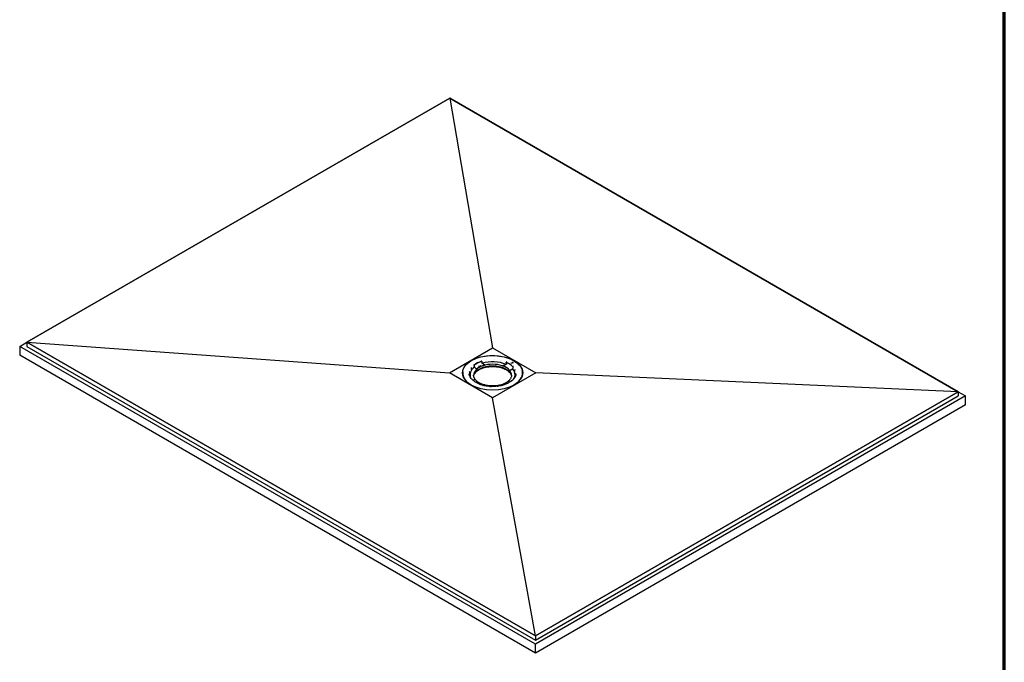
# Model space of a CAD drawing. Header units: millimetres. Extents: x -13710 to 13710, y -300 to 4365.
# Tile 4 of 16: x 1826 to 3060, y 930 to 1735. Entities that reach past the tile are written whole.
import ezdxf

# ---------------------------------------------------------------- set-up
doc = ezdxf.new("R2010")
doc.units = ezdxf.units.MM
doc.header["$LTSCALE"] = 15
doc.layers.get('0').update_dxf_attribs({"lineweight": 25})
doc.layers.add('_Sichtbarkanten', color=7, linetype='Continuous', lineweight=25)
doc.layers.add('Rahmen (ISO)', color=7, linetype='Continuous', lineweight=70)

# ---------------------------------------------------------------- blocks, each defined once
blk = doc.blocks.new('Ränder wedi_Zeichnungsrahmen')
at = {"layer": 'Rahmen (ISO)'}
blk.add_line((204, 6), (204, 291), dxfattribs=at)

msp = doc.modelspace()

# ---------------------------------------------------------------- linework, layer by layer
at = {"layer": '_Sichtbarkanten'}
for p, q in [((2364.99, 1637.03), (1835.16, 1331.13)), ((1835.17, 1331.13), (2364.99, 1637.02)), ((3002.31, 1269.08), (2364.99, 1637.03)), ((2364.99, 1637.02), (3002.3, 1269.08)), ((2364.99, 1637.02), (2418.73, 1324.18)), ((1826.18, 1325.95), (1835.16, 1331.13)), ((2472.47, 952.81), (1826.18, 1325.95)), ((1826.18, 1325.95), (1826.18, 1314.8)), ((1835.16, 1331.13), (2472.47, 963.18)), ((1835.16, 1331.13), (1835.16, 1325.95)), ((1835.16, 1325.95), (2472.47, 957.99)), ((2472.47, 963.18), (1835.17, 1331.13)), ((1835.17, 1331.13), (2364.65, 1292.96)), ((2364.65, 1292.96), (2418.73, 1324.18)), ((2418.73, 1324.18), (2472.81, 1292.96)), ((2472.47, 941.66), (1826.18, 1314.8)), ((2404.84, 1308.01), (2404.89, 1307.95)), ((2392.04, 1299.07), (2392.04, 1299.07)), ((2395.21, 1303.17), (2395.12, 1303.21)), ((2395.61, 1302.59), (2395.61, 1302.59)), ((2395.62, 1302.21), (2395.65, 1300.61)), ((2395.65, 1300.53), (2395.65, 1300.6)), ((2395.8, 1300.2), (2396.03, 1300.02)), ((2398.81, 1297.47), (2398.81, 1297.66)), ((2401.71, 1300.93), (2401.71, 1300.93)), ((2402.72, 1302.14), (2402.72, 1302.14)), ((2403.29, 1301.71), (2403.29, 1301.71)), ((2405.13, 1307.29), (2405.03, 1307.63)), ((2405.13, 1307.29), (2405.13, 1307.29)), ((2405.13, 1306.9), (2405.15, 1305.3)), ((2409.02, 1302.51), (2409.02, 1302.71)), ((2431.67, 1301.5), (2431.67, 1301.69)), ((2436.11, 1305.51), (2436.09, 1303.92)), ((2436.11, 1305.9), (2436.24, 1306.23)), ((2436.11, 1305.9), (2436.11, 1305.9)), ((2436.41, 1306.54), (2436.48, 1306.59)), ((2440.41, 1295.6), (2440.41, 1295.8)), ((2442.35, 1305.06), (2442.13, 1305.21)), ((2444.25, 1305.92), (2442.51, 1305.06)), ((2443.18, 1304.5), (2442.96, 1304.65)), ((2444.03, 1298.04), (2443.75, 1297.88)), ((2444.25, 1300.02), (2444.22, 1298.43)), ((2444.22, 1298.42), (2444.22, 1298.35)), ((2444.26, 1300.41), (2444.26, 1300.41)), ((2444.73, 1305.67), (2444.37, 1305.91)), ((2444.8, 1300.98), (2444.7, 1300.95)), ((2418.73, 1261.73), (2364.65, 1292.96)), ((2381.26, 1292.01), (2381.25, 1292.22)), ((2381.28, 1293.77), (2381.28, 1293.75)), ((2389.94, 1291.84), (2389.94, 1291.84)), ((2392.67, 1284.94), (2392.77, 1284.97)), ((2393.21, 1284.7), (2393.02, 1284.88)), ((2393.21, 1284.7), (2393.21, 1284.7)), ((2472.81, 1292.96), (2418.73, 1261.73)), ((2456.18, 1293.77), (2456.18, 1293.75)), ((2456.2, 1292.01), (2456.21, 1292.22)), ((3002.3, 1269.08), (2472.81, 1292.96)), ((2401.05, 1279.38), (2400.98, 1279.33)), ((2405.79, 1278.59), (2405.79, 1278.69)), ((2428.44, 1277.58), (2428.44, 1277.67)), ((2432.63, 1277.91), (2432.57, 1277.97)), ((2434.2, 1278.91), (2434.24, 1278.93)), ((2435.75, 1279.67), (2435.75, 1279.67)), ((2435.78, 1279.69), (2435.82, 1279.71)), ((2442.25, 1282.75), (2442.34, 1282.71)), ((2472.47, 963.18), (2418.73, 1261.73)), ((2472.47, 963.18), (3002.31, 1269.08)), ((3002.3, 1269.08), (2472.47, 963.18)), ((2472.47, 957.99), (3002.31, 1263.89)), ((3011.29, 1263.89), (2472.47, 952.81)), ((3002.31, 1269.08), (3002.31, 1263.89)), ((3002.31, 1269.08), (3011.29, 1263.89)), ((3011.29, 1252.75), (3011.29, 1263.89)), ((3011.29, 1252.75), (2472.47, 941.66)), ((2472.47, 963.18), (2472.47, 957.99)), ((2472.47, 941.66), (2472.47, 952.81))]:
    msp.add_line(p, q, dxfattribs=at)
for centre, start, end in [((2436.1, 1306.26), 168.24336, 177.65483), ((2392.58, 1284.76), 41.78979, 88.82818), ((2401.36, 1278.84), 2.33598, 67.11147), ((2432.22, 1277.46), 106.59024, 170.95448), ((2442.48, 1282.52), 86.03154, 128.29291)]:
    msp.add_arc(centre, 0.5, start, end, dxfattribs=at)
msp.add_ellipse((2418.73, 1292.96), major_axis=(37.75, 0), ratio=0.5773503, dxfattribs=at)
for centre, major_axis, ratio, start_param, end_param in [((2404.84, 1307.6), (0.147, -0.478), 0.3840716, 1.5176837, 2.4660647), ((2404.89, 1307.54), (-0.147, 0.478), 0.3840716, 4.0543143, 5.6076573), ((2418.73, 1291.74), (31.18, 0), 0.5773503, 1.8020842, 1.8020893), ((2418.73, 1291.74), (31.18, 0), 0.5773503, 1.5083337, 1.5083402), ((2418.73, 1291.73), (31.18, 0), 0.5773503, 1.2120921, 1.2121011), ((2418.73, 1290.31), (-28.25, 0), 0.5773503, 5.6454351, 6.5145293), ((2391.53, 1299.07), (0.357, 0.35), 0.7107047, 6.2831302, 6.2831925), ((2418.73, 1289.9), (-23.75, 0), 0.5773503, 3.1328859, 6.2918921), ((2418.73, 1287.53), (-24, 0), 0.5773503, 3.2898462, 6.1349318), ((2395.21, 1302.76), (0.305, -0.397), 0.6525939, 0.7219008, 2.2752438), ((2418.73, 1292.55), (28.92, 0), 0.5773503, 2.0605286, 2.4968609), ((2395.8, 1300.48), (0.105, -0.233), 0.4751675, 3.9741099, 5.4802903), ((2395.8, 1300.41), (0.105, -0.233), 0.4751814, 3.9744991, 5.5270281), ((2418.73, 1292.37), (-28.92, 0), 0.5773503, 5.2104892, 5.6300857), ((2398.66, 1297.59), (0.11, -0.233), 0.4747494, 0.8130205, 2.3365574), ((2418.73, 1290.19), (23.76, 0), 0.5773503, 1.9918465, 2.5655431), ((2405.33, 1305.19), (-0.138, 0.216), 0.5858232, 0.7510443, 2.2571873), ((2418.73, 1290.31), (28.25, 0), 0.5773503, 0.9359314, 2.0510264), ((2418.73, 1290.19), (23.76, 0), 0.5773503, 0.4210502, 0.9947468), ((2435.88, 1303.82), (0.172, 0.192), 0.6609224, 4.1293701, 5.635573), ((2436.41, 1306.13), (-0.199, -0.459), 0.4907014, 3.8658905, 5.4192335), ((2418.73, 1292.55), (28.92, 0), 0.5773503, 0.4897323, 0.9260646), ((2436.48, 1306.18), (0.199, 0.459), 0.4907014, 0.7242978, 1.6726788), ((2418.73, 1292.37), (28.92, 0), 0.5773503, 0.4980973, 0.9176997), ((2440.6, 1295.71), (0.142, 0.217), 0.5663521, 0.8838766, 2.4074135), ((2443.12, 1304.42), (0.0559, 0.0829), 0.620317, 6.2830846, 6.2831853), ((2418.73, 1290.31), (28.25, 0), 0.5773503, 6.0616512, 6.7659361), ((2444.03, 1298.24), (0.136, 0.217), 0.5688934, 3.9726973, 5.5252262), ((2444.03, 1298.32), (0.136, 0.217), 0.5688769, 4.0194295, 5.5255933), ((2444.7, 1300.54), (0.367, 0.339), 0.7205246, 0.983788, 2.537131), ((2444.32, 1305.83), (0.0559, 0.0829), 0.6203221, 0.0000053, 0.0000741), ((2447.35, 1296.57), (-0.295, 0.404), 0.6401691, 6.2831068, 6.2836343), ((2418.73, 1292.76), (-37.49, 0), 0.5773503, 6.2371079, 7.1015728), ((2418.73, 1291.73), (-37.75, 0), 0.5773503, 6.114863, 6.2550847), ((2389.38, 1293.9), (0.234, 0.442), 0.5517171, 6.2831348, 6.2831806), ((2390.09, 1288.6), (0.127, 0.484), 0.3387107, 6.2831575, 6.2831838), ((2392.67, 1284.53), (0.367, 0.339), 0.7205246, 0.035407, 0.983788), ((2392.77, 1284.56), (0.367, 0.339), 0.7205246, 5.7136303, 7.2669733), ((2418.73, 1292.55), (-28.92, 0), 0.5773503, 0.4897323, 0.526007), ((2418.73, 1290.19), (-23.76, 0), 0.5773503, 0.4210502, 0.9947468), ((2418.73, 1292.76), (37.49, 0), 0.5773503, 5.4647978, 6.3292627), ((2445.97, 1286.09), (-0.08, 0.494), 0.2200058, 6.2831516, 6.2833019), ((2448.1, 1291.27), (-0.179, 0.467), 0.4522257, 6.283119, 6.2834513), ((2418.73, 1291.73), (37.75, 0), 0.5773503, 0.0281007, 0.1683223), ((2401.05, 1278.97), (0.199, 0.459), 0.4907014, 0, 0.7242978), ((2405.58, 1278.4), (-0.18, -0.189), 0.6477461, 3.4102265, 4.080448), ((2407.44, 1276.85), (-0.155, 0.475), 0.4019396, 6.2831779, 6.2832097), ((2407.54, 1276.82), (0.45, 0.218), 0.7862936, 6.2831615, 6.2838939), ((2416.4, 1275.6), (-0.266, 0.423), 0.6018893, 6.2831497, 6.2832006), ((2416.51, 1275.6), (0.328, 0.378), 0.6798195, 6.2831107, 6.2836879), ((2425.58, 1276.02), (-0.392, 0.31), 0.742922, 6.2831243, 6.2831895), ((2425.69, 1276.03), (0.208, 0.455), 0.5068001, 6.2831129, 6.283495), ((2418.73, 1290.19), (-23.76, 0), 0.5773503, 1.9918465, 2.5655431), ((2428.63, 1277.37), (0.146, -0.214), 0.5760766, 2.3093878, 2.9381062), ((2432.57, 1277.56), (-0.147, 0.478), 0.3840716, 5.6076573, 6.2831853), ((2434.24, 1278.82), (-0.0442, 0.0897), 0.53161, 0.0000119, 0.000533), ((2435.82, 1279.6), (-0.0444, 0.0896), 0.5302335, 0.0000051, 0.0005181), ((2442.25, 1282.34), (-0.305, 0.397), 0.6525939, 5.4168365, 6.8806022), ((2442.34, 1282.3), (-0.305, 0.397), 0.6525939, 5.4168365, 6.2831853)]:
    msp.add_ellipse(centre, major_axis=major_axis, ratio=ratio, start_param=start_param, end_param=end_param, dxfattribs=at)
for points, knots in [([(2381.28, 1293.77), (2381.47, 1296.07), (2382.29, 1298.36), (2385.12, 1302.68), (2387.14, 1304.71), (2392.19, 1308.3), (2395.22, 1309.86), (2401.97, 1312.35), (2405.7, 1313.28), (2413.45, 1314.41), (2417.49, 1314.62), (2425.46, 1314.28), (2429.4, 1313.74), (2436.79, 1311.96), (2440.24, 1310.73), (2446.29, 1307.69), (2448.9, 1305.89), (2453, 1301.89), (2454.5, 1299.69), (2455.81, 1296.21), (2456.08, 1294.99), (2456.18, 1293.77)], [2.3247722, 2.3247722, 2.3247722, 2.3247722, 2.640669, 2.640669, 2.9599681, 2.9599681, 3.2810191, 3.2810191, 3.6020772, 3.6020772, 3.9229521, 3.9229521, 4.2437818, 4.2437818, 4.5647296, 4.5647296, 4.8858588, 4.8858588, 5.2064779, 5.2064779, 5.3742101, 5.3742101, 5.3742101, 5.3742101]), ([(2391.87, 1299.45), (2391.87, 1299.45), (2391.87, 1299.45), (2391.87, 1299.45), (2391.87, 1299.44), (2391.89, 1299.42)], [0.042923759, 0.042923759, 0.042923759, 0.042923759, 0.045181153, 0.045181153, 0.092151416, 0.092151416, 0.092151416, 0.092151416]), ([(2391.89, 1299.42), (2391.93, 1299.38), (2391.97, 1299.33), (2392.02, 1299.23), (2392.03, 1299.17), (2392.04, 1299.1), (2392.04, 1299.08), (2392.04, 1299.07)], [0, 0, 0, 0, 0.035070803, 0.035070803, 0.06929536, 0.06929536, 0.079022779, 0.079022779, 0.079022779, 0.079022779]), ([(2395.38, 1290.74), (2396.05, 1292.05), (2397.06, 1293.31), (2399.8, 1295.7), (2401.57, 1296.81), (2405.62, 1298.67), (2407.91, 1299.4), (2412.78, 1300.43), (2415.36, 1300.72), (2420.54, 1300.82), (2423.15, 1300.62), (2428.13, 1299.78), (2430.5, 1299.12), (2434.75, 1297.42), (2436.64, 1296.38), (2439.74, 1294.01), (2440.96, 1292.68), (2441.89, 1291.11), (2441.99, 1290.92), (2442.08, 1290.74)], [2.5655335, 2.5655335, 2.5655335, 2.5655335, 2.8619212, 2.8619212, 3.1806182, 3.1806182, 3.4989117, 3.4989117, 3.8175043, 3.8175043, 4.1362465, 4.1362465, 4.4548879, 4.4548879, 4.7732348, 4.7732348, 5.0916818, 5.0916818, 5.1334487, 5.1334487, 5.1334487, 5.1334487]), ([(2395.62, 1302.21), (2395.62, 1302.22), (2395.62, 1302.23), (2395.62, 1302.26), (2395.63, 1302.28), (2395.64, 1302.32), (2395.65, 1302.35), (2395.67, 1302.4), (2395.69, 1302.43), (2395.71, 1302.46), (2395.72, 1302.48), (2395.74, 1302.5), (2395.75, 1302.51), (2395.76, 1302.51)], [-0.076023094, -0.076023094, -0.076023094, -0.076023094, -0.066379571, -0.066379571, -0.056273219, -0.056273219, -0.038303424, -0.038303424, -0.020284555, -0.020284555, -0.009907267, -0.009907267, -0.000001, -0.000001, -0.000001, -0.000001]), ([(2395.65, 1300.6), (2395.65, 1300.6), (2395.65, 1300.6), (2395.65, 1300.61), (2395.65, 1300.61), (2395.65, 1300.61)], [-0.0022392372, -0.0022392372, -0.0022392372, -0.0022392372, -0.0011303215, -0.0011303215, 0, 0, 0, 0]), ([(2395.65, 1300.6), (2395.65, 1300.59), (2395.65, 1300.58), (2395.66, 1300.56), (2395.66, 1300.54), (2395.68, 1300.51), (2395.7, 1300.49), (2395.76, 1300.45), (2395.79, 1300.44), (2395.86, 1300.41), (2395.9, 1300.4), (2395.95, 1300.4), (2395.95, 1300.4), (2395.95, 1300.4)], [0.000009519, 0.000009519, 0.000009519, 0.000009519, 0.008391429, 0.008391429, 0.017324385, 0.017324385, 0.036586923, 0.036586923, 0.058979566, 0.058979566, 0.084505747, 0.084505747, 0.084879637, 0.084879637, 0.084879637, 0.084879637]), ([(2404.92, 1307.04), (2404.93, 1307.04), (2404.94, 1307.04), (2404.97, 1307.05), (2404.99, 1307.05), (2405.03, 1307.04), (2405.05, 1307.04), (2405.09, 1307.01), (2405.1, 1307), (2405.12, 1306.97), (2405.12, 1306.96), (2405.13, 1306.93), (2405.13, 1306.92), (2405.13, 1306.9)], [-0.075999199, -0.075999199, -0.075999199, -0.075999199, -0.066131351, -0.066131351, -0.055795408, -0.055795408, -0.037782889, -0.037782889, -0.01981545, -0.01981545, -0.009674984, -0.009674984, 0, 0, 0, 0]), ([(2405.1, 1304.92), (2405.1, 1304.92), (2405.1, 1304.92), (2405.1, 1304.95), (2405.11, 1304.98), (2405.12, 1305.05), (2405.13, 1305.08), (2405.13, 1305.15), (2405.14, 1305.18), (2405.14, 1305.23), (2405.14, 1305.24), (2405.15, 1305.27), (2405.15, 1305.28), (2405.15, 1305.29)], [-0.000376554, -0.000376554, -0.000376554, -0.000376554, 0, 0, 0.025707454, 0.025707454, 0.048259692, 0.048259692, 0.067659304, 0.067659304, 0.076655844, 0.076655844, 0.085096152, 0.085096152, 0.085096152, 0.085096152]), ([(2405.15, 1305.3), (2405.15, 1305.3), (2405.15, 1305.3), (2405.15, 1305.3), (2405.15, 1305.29), (2405.15, 1305.29)], [-0.002286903, -0.002286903, -0.002286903, -0.002286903, -0.0011529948, -0.0011529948, -0.0000457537, -0.0000457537, -0.0000457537, -0.0000457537]), ([(2436.09, 1303.91), (2436.09, 1303.91), (2436.09, 1303.91), (2436.09, 1303.91), (2436.09, 1303.91), (2436.09, 1303.92)], [-0.0024546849, -0.0024546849, -0.0024546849, -0.0024546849, -0.0012389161, -0.0012389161, 0, 0, 0, 0]), ([(2436.09, 1303.91), (2436.09, 1303.89), (2436.09, 1303.88), (2436.09, 1303.86), (2436.09, 1303.84), (2436.09, 1303.79), (2436.09, 1303.76), (2436.1, 1303.69), (2436.1, 1303.66), (2436.1, 1303.59), (2436.1, 1303.56), (2436.1, 1303.53), (2436.1, 1303.53), (2436.1, 1303.53)], [0.000013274, 0.000013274, 0.000013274, 0.000013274, 0.008341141, 0.008341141, 0.017229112, 0.017229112, 0.036430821, 0.036430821, 0.059208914, 0.059208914, 0.085826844, 0.085826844, 0.086205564, 0.086205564, 0.086205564, 0.086205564]), ([(2436.11, 1305.51), (2436.11, 1305.53), (2436.11, 1305.54), (2436.12, 1305.56), (2436.12, 1305.58), (2436.14, 1305.6), (2436.15, 1305.62), (2436.18, 1305.64), (2436.21, 1305.65), (2436.24, 1305.65), (2436.25, 1305.64), (2436.28, 1305.64), (2436.29, 1305.63), (2436.3, 1305.63)], [-0.076634, -0.076634, -0.076634, -0.076634, -0.06673879, -0.06673879, -0.056338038, -0.056338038, -0.038045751, -0.038045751, -0.019786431, -0.019786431, -0.009644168, -0.009644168, -0.000001, -0.000001, -0.000001, -0.000001]), ([(2441.96, 1305.17), (2441.96, 1305.18), (2441.97, 1305.19), (2441.99, 1305.2), (2442, 1305.21), (2442.02, 1305.22), (2442.03, 1305.23), (2442.05, 1305.23), (2442.07, 1305.23), (2442.09, 1305.23), (2442.1, 1305.22), (2442.12, 1305.21), (2442.12, 1305.21), (2442.13, 1305.21)], [0, 0, 0, 0, 0.006940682, 0.006940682, 0.013838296, 0.013838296, 0.021020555, 0.021020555, 0.028549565, 0.028549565, 0.036197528, 0.036197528, 0.039159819, 0.039159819, 0.039159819, 0.039159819]), ([(2442.35, 1305.06), (2442.35, 1305.06), (2442.35, 1305.06), (2442.36, 1305.05), (2442.37, 1305.05), (2442.38, 1305.05), (2442.39, 1305.04), (2442.41, 1305.04), (2442.42, 1305.04), (2442.44, 1305.04), (2442.45, 1305.04), (2442.47, 1305.04), (2442.48, 1305.05), (2442.49, 1305.05), (2442.5, 1305.05), (2442.51, 1305.06), (2442.51, 1305.06), (2442.51, 1305.06)], [4.712389, 4.712389, 4.712389, 4.712389, 4.90567, 4.90567, 5.1130308, 5.1130308, 5.3376406, 5.3376406, 5.5754051, 5.5754051, 5.8180455, 5.8180455, 6.0555992, 6.0555992, 6.2788415, 6.2788415, 6.2831853, 6.2831853, 6.2831853, 6.2831853]), ([(2442.95, 1304.65), (2442.95, 1304.65), (2442.95, 1304.65), (2442.95, 1304.65), (2442.95, 1304.65), (2442.95, 1304.65), (2442.95, 1304.65), (2442.96, 1304.65), (2442.96, 1304.65), (2442.96, 1304.65)], [4.4544118, 4.4544118, 4.4544118, 4.4544118, 4.4617041, 4.4617041, 4.54526572, 4.54526572, 4.62882735, 4.62882735, 4.71238898, 4.71238898, 4.71238898, 4.71238898]), ([(2443.18, 1304.5), (2443.19, 1304.49), (2443.2, 1304.49), (2443.21, 1304.47), (2443.21, 1304.47), (2443.21, 1304.46)], [0, 0, 0, 0, 0.007305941, 0.007305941, 0.010877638, 0.010877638, 0.010877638, 0.010877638]), ([(2443.91, 1298.26), (2443.91, 1298.26), (2443.92, 1298.26), (2443.96, 1298.25), (2444, 1298.26), (2444.08, 1298.27), (2444.11, 1298.29), (2444.16, 1298.32), (2444.18, 1298.34), (2444.2, 1298.37), (2444.21, 1298.38), (2444.22, 1298.4), (2444.22, 1298.41), (2444.22, 1298.42)], [-0.000381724, -0.000381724, -0.000381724, -0.000381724, 0, 0, 0.026828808, 0.026828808, 0.049787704, 0.049787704, 0.069141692, 0.069141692, 0.078100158, 0.078100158, 0.086492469, 0.086492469, 0.086492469, 0.086492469]), ([(2444.14, 1300.34), (2444.14, 1300.34), (2444.15, 1300.33), (2444.17, 1300.3), (2444.18, 1300.29), (2444.2, 1300.25), (2444.21, 1300.23), (2444.23, 1300.17), (2444.23, 1300.14), (2444.24, 1300.1), (2444.25, 1300.08), (2444.25, 1300.05), (2444.25, 1300.03), (2444.25, 1300.02)], [-0.076650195, -0.076650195, -0.076650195, -0.076650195, -0.066953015, -0.066953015, -0.056752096, -0.056752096, -0.038484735, -0.038484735, -0.020190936, -0.020190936, -0.009844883, -0.009844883, 0, 0, 0, 0]), ([(2444.22, 1298.43), (2444.22, 1298.43), (2444.22, 1298.43), (2444.22, 1298.43), (2444.22, 1298.42), (2444.22, 1298.42)], [-0.0025081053, -0.0025081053, -0.0025081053, -0.0025081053, -0.001265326, -0.001265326, -0.0000514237, -0.0000514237, -0.0000514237, -0.0000514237]), ([(2444.25, 1305.92), (2444.26, 1305.93), (2444.28, 1305.93), (2444.3, 1305.93), (2444.32, 1305.93), (2444.34, 1305.93), (2444.35, 1305.92), (2444.37, 1305.92), (2444.37, 1305.91), (2444.37, 1305.91)], [0, 0, 0, 0, 0.007607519, 0.007607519, 0.015148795, 0.015148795, 0.022813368, 0.022813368, 0.02524597, 0.02524597, 0.02524597, 0.02524597]), ([(2444.73, 1305.67), (2444.74, 1305.67), (2444.75, 1305.66), (2444.76, 1305.64), (2444.76, 1305.64), (2444.76, 1305.63)], [0, 0, 0, 0, 0.007251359, 0.007251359, 0.010852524, 0.010852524, 0.010852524, 0.010852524]), ([(2446.83, 1296.56), (2446.83, 1296.61), (2446.84, 1296.67), (2446.88, 1296.77), (2446.91, 1296.82), (2446.98, 1296.91), (2447.01, 1296.94), (2447.05, 1296.97)], [0, 0, 0, 0, 0.034022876, 0.034022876, 0.067598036, 0.067598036, 0.097674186, 0.097674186, 0.097674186, 0.097674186]), ([(2447.05, 1296.97), (2447.08, 1296.99), (2447.1, 1297.01), (2447.12, 1297.03), (2447.12, 1297.04), (2447.12, 1297.04)], [0, 0, 0, 0, 0.040465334, 0.040465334, 0.077769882, 0.077769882, 0.077769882, 0.077769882]), ([(2383.37, 1285.33), (2382.95, 1286.03), (2382.59, 1286.73), (2381.67, 1288.93), (2381.33, 1290.47), (2381.26, 1292.01)], [8.22592144, 8.22592144, 8.22592144, 8.22592144, 8.32644919, 8.32644919, 8.53718487, 8.53718487, 8.53718487, 8.53718487]), ([(2389.86, 1289.28), (2389.8, 1289.44), (2389.75, 1289.6), (2389.65, 1289.93), (2389.6, 1290.09), (2389.52, 1290.42), (2389.49, 1290.58), (2389.43, 1290.91), (2389.4, 1291.08), (2389.35, 1291.41), (2389.33, 1291.57), (2389.32, 1291.74)], [2.07832725, 2.07832725, 2.07832725, 2.07832725, 2.10845056, 2.10845056, 2.13864514, 2.13864514, 2.16883973, 2.16883973, 2.19903431, 2.19903431, 2.2292289, 2.2292289, 2.2292289, 2.2292289]), ([(2389.47, 1294.46), (2389.47, 1294.46), (2389.47, 1294.45), (2389.48, 1294.44), (2389.49, 1294.43), (2389.52, 1294.4), (2389.55, 1294.37), (2389.6, 1294.35), (2389.6, 1294.34), (2389.61, 1294.34)], [0.0419498, 0.0419498, 0.0419498, 0.0419498, 0.06849549, 0.06849549, 0.10055943, 0.10055943, 0.14374115, 0.14374115, 0.14931777, 0.14931777, 0.14931777, 0.14931777]), ([(2389.61, 1294.34), (2389.66, 1294.31), (2389.71, 1294.28), (2389.79, 1294.19), (2389.83, 1294.14), (2389.88, 1294.03), (2389.89, 1293.98), (2389.9, 1293.91), (2389.9, 1293.89), (2389.9, 1293.88)], [0, 0, 0, 0, 0.03650573, 0.03650573, 0.07193463, 0.07193463, 0.10608876, 0.10608876, 0.11395913, 0.11395913, 0.11395913, 0.11395913]), ([(2389.86, 1289.28), (2389.86, 1289.28), (2389.86, 1289.27), (2389.86, 1289.26), (2389.87, 1289.26), (2389.9, 1289.23), (2389.93, 1289.2), (2390, 1289.16), (2390.05, 1289.14), (2390.14, 1289.1), (2390.18, 1289.09), (2390.22, 1289.08)], [0.01143784, 0.01143784, 0.01143784, 0.01143784, 0.03537922, 0.03537922, 0.06313951, 0.06313951, 0.10704481, 0.10704481, 0.14814135, 0.14814135, 0.17756258, 0.17756258, 0.17756258, 0.17756258]), ([(2390.22, 1289.08), (2390.28, 1289.06), (2390.34, 1289.04), (2390.44, 1288.97), (2390.49, 1288.93), (2390.56, 1288.83), (2390.59, 1288.78), (2390.62, 1288.68), (2390.63, 1288.62), (2390.63, 1288.57)], [0, 0, 0, 0, 0.03749187, 0.03749187, 0.07437352, 0.07437352, 0.10938295, 0.10938295, 0.14063444, 0.14063444, 0.14063444, 0.14063444]), ([(2392.1, 1285.41), (2391.96, 1285.58), (2391.82, 1285.76), (2391.55, 1286.11), (2391.42, 1286.29), (2391.18, 1286.65), (2391.06, 1286.83), (2390.84, 1287.19), (2390.73, 1287.37), (2390.53, 1287.74), (2390.43, 1287.92), (2390.34, 1288.11)], [1.83241516, 1.83241516, 1.83241516, 1.83241516, 1.8670948, 1.8670948, 1.90177472, 1.90177472, 1.93645464, 1.93645464, 1.97113456, 1.97113456, 2.00581448, 2.00581448, 2.00581448, 2.00581448]), ([(2392.1, 1285.41), (2392.1, 1285.41), (2392.11, 1285.4), (2392.14, 1285.37), (2392.16, 1285.36), (2392.22, 1285.33), (2392.25, 1285.32), (2392.33, 1285.3), (2392.37, 1285.29), (2392.47, 1285.27), (2392.52, 1285.26), (2392.58, 1285.26), (2392.59, 1285.26), (2392.59, 1285.26)], [0, 0, 0, 0, 0.03004722, 0.03004722, 0.05807727, 0.05807727, 0.08617248, 0.08617248, 0.11660432, 0.11660432, 0.14970226, 0.14970226, 0.15269213, 0.15269213, 0.15269213, 0.15269213]), ([(2393.13, 1284.9), (2393.12, 1284.91), (2393.11, 1284.93), (2393.09, 1284.95), (2393.07, 1284.96), (2393.05, 1284.99), (2393.04, 1285), (2393.02, 1285.03), (2393, 1285.04), (2392.98, 1285.07), (2392.97, 1285.08), (2392.96, 1285.09)], [1.788962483, 1.788962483, 1.788962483, 1.788962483, 1.791631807, 1.791631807, 1.794301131, 1.794301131, 1.796970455, 1.796970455, 1.799639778, 1.799639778, 1.802309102, 1.802309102, 1.802309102, 1.802309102]), ([(2393.63, 1284.26), (2394.01, 1283.88), (2394.42, 1283.51), (2395.29, 1282.8), (2395.75, 1282.45), (2396.72, 1281.77), (2397.22, 1281.44), (2398.28, 1280.81), (2398.83, 1280.51), (2399.95, 1279.94), (2400.52, 1279.67), (2401.1, 1279.41)], [4.53664694, 4.53664694, 4.53664694, 4.53664694, 4.61542858, 4.61542858, 4.69421022, 4.69421022, 4.77299186, 4.77299186, 4.8517735, 4.8517735, 4.92708688, 4.92708688, 4.92708688, 4.92708688]), ([(2396.97, 1284.55), (2396.73, 1284.86), (2396.51, 1285.18), (2396.1, 1285.85), (2395.91, 1286.21), (2395.59, 1286.92), (2395.45, 1287.28), (2395.23, 1288), (2395.14, 1288.37), (2395.02, 1289.1), (2394.99, 1289.46), (2394.98, 1289.83)], [1.86271392, 1.86271392, 1.86271392, 1.86271392, 1.93897546, 1.93897546, 2.02081957, 2.02081957, 2.10266367, 2.10266367, 2.18450778, 2.18450778, 2.26635188, 2.26635188, 2.26635188, 2.26635188]), ([(2442.48, 1289.83), (2442.47, 1289.32), (2442.41, 1288.82), (2442.19, 1287.81), (2442.03, 1287.31), (2441.62, 1286.33), (2441.36, 1285.84), (2440.76, 1284.88), (2440.4, 1284.41), (2439.62, 1283.51), (2439.2, 1283.08), (2438.73, 1282.66)], [5.43263035, 5.43263035, 5.43263035, 5.43263035, 5.5455337, 5.5455337, 5.65843705, 5.65843705, 5.7713404, 5.7713404, 5.88424375, 5.88424375, 5.99352581, 5.99352581, 5.99352581, 5.99352581]), ([(2445.59, 1285.69), (2445.45, 1285.51), (2445.3, 1285.34), (2445, 1284.99), (2444.85, 1284.82), (2444.53, 1284.48), (2444.36, 1284.31), (2444.02, 1283.97), (2443.84, 1283.81), (2443.48, 1283.48), (2443.3, 1283.31), (2443.1, 1283.15)], [5.84816716, 5.84816716, 5.84816716, 5.84816716, 5.88284708, 5.88284708, 5.917527, 5.917527, 5.95220692, 5.95220692, 5.98688684, 5.98688684, 6.02156676, 6.02156676, 6.02156676, 6.02156676]), ([(2445.42, 1286.06), (2445.42, 1286.12), (2445.43, 1286.18), (2445.47, 1286.28), (2445.5, 1286.33), (2445.57, 1286.42), (2445.61, 1286.46), (2445.71, 1286.53), (2445.76, 1286.55), (2445.84, 1286.57), (2445.87, 1286.58), (2445.89, 1286.58)], [0, 0, 0, 0, 0.03405801, 0.03405801, 0.06760022, 0.06760022, 0.10159154, 0.10159154, 0.1366434, 0.1366434, 0.1522258, 0.1522258, 0.1522258, 0.1522258]), ([(2445.89, 1286.58), (2445.97, 1286.6), (2446.04, 1286.62), (2446.17, 1286.66), (2446.23, 1286.68), (2446.31, 1286.73), (2446.34, 1286.76), (2446.37, 1286.79), (2446.38, 1286.8), (2446.39, 1286.8)], [0, 0, 0, 0, 0.04926056, 0.04926056, 0.09734339, 0.09734339, 0.14154571, 0.14154571, 0.1764046, 0.1764046, 0.1764046, 0.1764046]), ([(2447.99, 1290.69), (2447.94, 1290.42), (2447.88, 1290.16), (2447.73, 1289.64), (2447.65, 1289.37), (2447.45, 1288.85), (2447.35, 1288.59), (2447.11, 1288.08), (2446.98, 1287.82), (2446.7, 1287.31), (2446.55, 1287.06), (2446.39, 1286.8)], [5.53400789, 5.53400789, 5.53400789, 5.53400789, 5.58235145, 5.58235145, 5.630695, 5.630695, 5.67903855, 5.67903855, 5.72738211, 5.72738211, 5.77572537, 5.77572537, 5.77572537, 5.77572537]), ([(2447.56, 1291.24), (2447.57, 1291.3), (2447.58, 1291.36), (2447.61, 1291.46), (2447.64, 1291.51), (2447.71, 1291.6), (2447.75, 1291.64), (2447.84, 1291.7), (2447.88, 1291.72), (2447.92, 1291.73)], [0, 0, 0, 0, 0.03404407, 0.03404407, 0.06759408, 0.06759408, 0.10157331, 0.10157331, 0.1280009, 0.1280009, 0.1280009, 0.1280009]), ([(2447.92, 1291.73), (2447.97, 1291.76), (2448.02, 1291.78), (2448.09, 1291.83), (2448.12, 1291.85), (2448.15, 1291.88), (2448.16, 1291.89), (2448.16, 1291.89), (2448.16, 1291.89), (2448.16, 1291.89)], [0, 0, 0, 0, 0.04474781, 0.04474781, 0.08813968, 0.08813968, 0.12917326, 0.12917326, 0.13600615, 0.13600615, 0.13600615, 0.13600615]), ([(2401.56, 1279.3), (2401.54, 1279.31), (2401.52, 1279.32), (2401.48, 1279.33), (2401.45, 1279.34), (2401.41, 1279.36), (2401.39, 1279.37), (2401.35, 1279.39), (2401.33, 1279.4), (2401.29, 1279.41), (2401.27, 1279.42), (2401.25, 1279.43)], [1.339283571, 1.339283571, 1.339283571, 1.339283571, 1.341952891, 1.341952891, 1.344622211, 1.344622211, 1.347291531, 1.347291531, 1.34996085, 1.34996085, 1.35263017, 1.35263017, 1.35263017, 1.35263017]), ([(2401.84, 1278.84), (2401.84, 1278.84), (2401.84, 1278.84), (2401.85, 1278.83), (2401.86, 1278.82), (2401.9, 1278.79), (2401.92, 1278.78), (2401.96, 1278.76), (2401.97, 1278.76), (2401.97, 1278.76)], [0.061144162, 0.061144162, 0.061144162, 0.061144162, 0.072349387, 0.072349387, 0.10576627, 0.10576627, 0.133477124, 0.133477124, 0.140234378, 0.140234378, 0.140234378, 0.140234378]), ([(2406.43, 1277.3), (2406.12, 1277.39), (2405.81, 1277.47), (2405.2, 1277.65), (2404.9, 1277.74), (2404.3, 1277.93), (2404, 1278.02), (2403.41, 1278.22), (2403.12, 1278.33), (2402.54, 1278.54), (2402.26, 1278.65), (2401.97, 1278.76)], [1.13577818, 1.13577818, 1.13577818, 1.13577818, 1.1704581, 1.1704581, 1.20513802, 1.20513802, 1.23981794, 1.23981794, 1.27449786, 1.27449786, 1.30917778, 1.30917778, 1.30917778, 1.30917778]), ([(2405.79, 1278.69), (2405.39, 1278.54), (2404.81, 1278.33), (2404.18, 1278.09), (2403.99, 1278.03)], [0, 0, 0, 0, 0.33333333, 0.46520681, 0.46520681, 0.46520681, 0.46520681]), ([(2404.03, 1278.01), (2404.18, 1278.07), (2404.72, 1278.28), (2405.23, 1278.47), (2405.58, 1278.61)], [0.54530739, 0.54530739, 0.54530739, 0.54530739, 0.66666667, 1, 1, 1, 1]), ([(2428.51, 1277.6), (2427.06, 1277.22), (2425.55, 1276.93), (2422.45, 1276.52), (2420.86, 1276.41), (2417.68, 1276.37), (2416.09, 1276.44), (2412.96, 1276.76), (2411.42, 1277.02), (2408.46, 1277.69), (2407.05, 1278.12), (2405.72, 1278.62)], [0.2853137, 0.2853137, 0.2853137, 0.2853137, 0.4853214, 0.4853214, 0.6853291, 0.6853291, 0.8853367, 0.8853367, 1.0853444, 1.0853444, 1.2853521, 1.2853521, 1.2853521, 1.2853521]), ([(2406.43, 1277.3), (2406.5, 1277.29), (2406.58, 1277.27), (2406.74, 1277.26), (2406.82, 1277.25), (2406.99, 1277.26), (2407.07, 1277.27), (2407.19, 1277.3), (2407.24, 1277.31), (2407.28, 1277.32)], [0, 0, 0, 0, 0.04800573, 0.04800573, 0.09697779, 0.09697779, 0.14748749, 0.14748749, 0.17944449, 0.17944449, 0.17944449, 0.17944449]), ([(2407.29, 1277.32), (2407.35, 1277.34), (2407.41, 1277.35), (2407.54, 1277.35), (2407.6, 1277.34), (2407.72, 1277.31), (2407.78, 1277.28), (2407.88, 1277.2), (2407.92, 1277.16), (2407.97, 1277.09), (2407.97, 1277.08), (2407.98, 1277.06)], [0.00046923, 0.00046923, 0.00046923, 0.00046923, 0.03831377, 0.03831377, 0.07633453, 0.07633453, 0.11445713, 0.11445713, 0.15109232, 0.15109232, 0.16199913, 0.16199913, 0.16199913, 0.16199913]), ([(2407.99, 1277.04), (2407.99, 1277.04), (2407.99, 1277.04), (2408.01, 1277.02), (2408.01, 1277.01), (2408.04, 1276.99), (2408.07, 1276.96), (2408.15, 1276.92), (2408.2, 1276.9), (2408.3, 1276.86), (2408.36, 1276.84), (2408.41, 1276.83)], [0, 0, 0, 0, 0.02817827, 0.02817827, 0.05392168, 0.05392168, 0.09672839, 0.09672839, 0.13817555, 0.13817555, 0.17688611, 0.17688611, 0.17688611, 0.17688611]), ([(2415.37, 1275.87), (2414.89, 1275.9), (2414.42, 1275.94), (2413.48, 1276.03), (2413.01, 1276.08), (2412.07, 1276.2), (2411.61, 1276.26), (2410.68, 1276.4), (2410.22, 1276.48), (2409.31, 1276.65), (2408.86, 1276.73), (2408.41, 1276.83)], [0.82161891, 0.82161891, 0.82161891, 0.82161891, 0.86996247, 0.86996247, 0.91830602, 0.91830602, 0.96664957, 0.96664957, 1.01499313, 1.01499313, 1.06333668, 1.06333668, 1.06333668, 1.06333668]), ([(2415.37, 1275.87), (2415.45, 1275.87), (2415.54, 1275.87), (2415.7, 1275.88), (2415.78, 1275.9), (2415.93, 1275.93), (2416, 1275.96), (2416.08, 1276), (2416.11, 1276.01), (2416.13, 1276.03)], [0, 0, 0, 0, 0.05095394, 0.05095394, 0.10135805, 0.10135805, 0.15062155, 0.15062155, 0.17814651, 0.17814651, 0.17814651, 0.17814651]), ([(2416.13, 1276.03), (2416.18, 1276.06), (2416.24, 1276.08), (2416.36, 1276.11), (2416.42, 1276.12), (2416.54, 1276.11), (2416.61, 1276.1), (2416.72, 1276.05), (2416.78, 1276.02), (2416.82, 1275.98)], [0.00079469, 0.00079469, 0.00079469, 0.00079469, 0.03625206, 0.03625206, 0.07318076, 0.07318076, 0.11139351, 0.11139351, 0.14808322, 0.14808322, 0.14808322, 0.14808322]), ([(2416.84, 1275.98), (2416.86, 1275.96), (2416.89, 1275.93), (2416.97, 1275.89), (2417.02, 1275.87), (2417.14, 1275.83), (2417.2, 1275.81), (2417.35, 1275.79), (2417.43, 1275.78), (2417.51, 1275.78)], [0, 0, 0, 0, 0.0419984, 0.0419984, 0.0845145, 0.0845145, 0.12914092, 0.12914092, 0.17717793, 0.17717793, 0.17717793, 0.17717793]), ([(2424.64, 1276.1), (2424.17, 1276.05), (2423.7, 1276), (2422.75, 1275.92), (2422.28, 1275.88), (2421.33, 1275.82), (2420.85, 1275.8), (2419.9, 1275.77), (2419.42, 1275.76), (2418.46, 1275.76), (2417.99, 1275.76), (2417.51, 1275.78)], [0.50745965, 0.50745965, 0.50745965, 0.50745965, 0.5558032, 0.5558032, 0.60414675, 0.60414675, 0.65249031, 0.65249031, 0.70083386, 0.70083386, 0.74917741, 0.74917741, 0.74917741, 0.74917741]), ([(2424.64, 1276.1), (2424.72, 1276.11), (2424.8, 1276.13), (2424.94, 1276.17), (2425, 1276.2), (2425.09, 1276.24), (2425.13, 1276.27), (2425.17, 1276.3), (2425.18, 1276.32), (2425.19, 1276.33)], [0, 0, 0, 0, 0.05089002, 0.05089002, 0.09959568, 0.09959568, 0.14485617, 0.14485617, 0.17640562, 0.17640562, 0.17640562, 0.17640562]), ([(2425.19, 1276.33), (2425.23, 1276.37), (2425.27, 1276.41), (2425.36, 1276.47), (2425.42, 1276.5), (2425.53, 1276.53), (2425.6, 1276.54), (2425.72, 1276.54), (2425.79, 1276.53), (2425.86, 1276.5), (2425.88, 1276.5), (2425.89, 1276.49)], [0.00115895, 0.00115895, 0.00115895, 0.00115895, 0.03459949, 0.03459949, 0.06955177, 0.06955177, 0.10649106, 0.10649106, 0.14468007, 0.14468007, 0.15431373, 0.15431373, 0.15431373, 0.15431373]), ([(2425.9, 1276.49), (2425.95, 1276.46), (2426.01, 1276.44), (2426.15, 1276.4), (2426.22, 1276.39), (2426.38, 1276.37), (2426.46, 1276.37), (2426.6, 1276.38), (2426.66, 1276.39), (2426.72, 1276.39)], [0, 0, 0, 0, 0.04597751, 0.04597751, 0.09296105, 0.09296105, 0.142154, 0.142154, 0.17904908, 0.17904908, 0.17904908, 0.17904908]), ([(2431.52, 1277.44), (2431.22, 1277.35), (2430.9, 1277.27), (2430.28, 1277.11), (2429.96, 1277.04), (2429.32, 1276.89), (2429, 1276.82), (2428.36, 1276.69), (2428.03, 1276.62), (2427.38, 1276.5), (2427.05, 1276.45), (2426.72, 1276.39)], [0.26161855, 0.26161855, 0.26161855, 0.26161855, 0.29629847, 0.29629847, 0.33097839, 0.33097839, 0.36565831, 0.36565831, 0.40033823, 0.40033823, 0.43501815, 0.43501815, 0.43501815, 0.43501815]), ([(2429.74, 1276.98), (2429.69, 1277.01), (2429.3, 1277.21), (2428.94, 1277.41), (2428.62, 1277.58)], [0.62437147, 0.62437147, 0.62437147, 0.62437147, 0.66666667, 1, 1, 1, 1]), ([(2431.52, 1277.44), (2431.57, 1277.45), (2431.61, 1277.47), (2431.68, 1277.5), (2431.7, 1277.51), (2431.73, 1277.53), (2431.74, 1277.54), (2431.74, 1277.55), (2431.74, 1277.55), (2431.74, 1277.55)], [0, 0, 0, 0, 0.03342768, 0.03342768, 0.06437386, 0.06437386, 0.09254016, 0.09254016, 0.10068318, 0.10068318, 0.10068318, 0.10068318]), ([(2432.42, 1278.04), (2432.4, 1278.03), (2432.38, 1278.02), (2432.33, 1278.01), (2432.31, 1278), (2432.26, 1277.99), (2432.24, 1277.98), (2432.2, 1277.97), (2432.17, 1277.96), (2432.13, 1277.95), (2432.1, 1277.94), (2432.08, 1277.93)], [0.218166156, 0.218166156, 0.218166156, 0.218166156, 0.22083548, 0.22083548, 0.223504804, 0.223504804, 0.226174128, 0.226174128, 0.228843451, 0.228843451, 0.231512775, 0.231512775, 0.231512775, 0.231512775]), ([(2432.54, 1278), (2433.27, 1278.22), (2433.98, 1278.47), (2435.38, 1278.99), (2436.07, 1279.28), (2437.4, 1279.88), (2438.04, 1280.2), (2439.28, 1280.86), (2439.87, 1281.21), (2441, 1281.94), (2441.53, 1282.31), (2442.04, 1282.7)], [6.067424, 6.067424, 6.067424, 6.067424, 6.15228561, 6.15228561, 6.23955208, 6.23955208, 6.32681854, 6.32681854, 6.414085, 6.414085, 6.50135146, 6.50135146, 6.50135146, 6.50135146]), ([(2434.17, 1278.89), (2434.18, 1278.9), (2434.19, 1278.9), (2434.2, 1278.91), (2434.2, 1278.91), (2434.2, 1278.91)], [0, 0, 0, 0, 0.00659111, 0.00659111, 0.0075525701, 0.0075525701, 0.0075525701, 0.0075525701]), ([(2434.24, 1278.93), (2434.25, 1278.94), (2434.26, 1278.94), (2434.28, 1278.94), (2434.29, 1278.94), (2434.31, 1278.94), (2434.32, 1278.93), (2434.33, 1278.93), (2434.34, 1278.93), (2434.34, 1278.93)], [0.000159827, 0.000159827, 0.000159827, 0.000159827, 0.006362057, 0.006362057, 0.012762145, 0.012762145, 0.01925226, 0.01925226, 0.020460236, 0.020460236, 0.020460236, 0.020460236]), ([(2435.75, 1279.67), (2435.75, 1279.68), (2435.76, 1279.68), (2435.77, 1279.69), (2435.77, 1279.69), (2435.78, 1279.69)], [0, 0, 0, 0, 0.0065904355, 0.0065904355, 0.0075505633, 0.0075505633, 0.0075505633, 0.0075505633]), ([(2435.75, 1279.67), (2435.75, 1279.67), (2435.75, 1279.67), (2435.75, 1279.67), (2435.75, 1279.67), (2435.75, 1279.67)], [0.00780446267, 0.00780446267, 0.00780446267, 0.00780446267, 0.00828881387, 0.00828881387, 0.00871225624, 0.00871225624, 0.00871225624, 0.00871225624]), ([(2435.82, 1279.71), (2435.83, 1279.71), (2435.84, 1279.72), (2435.86, 1279.72), (2435.87, 1279.72), (2435.89, 1279.72), (2435.9, 1279.71), (2435.91, 1279.71), (2435.91, 1279.71), (2435.91, 1279.71)], [0.00015943, 0.00015943, 0.00015943, 0.00015943, 0.006361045, 0.006361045, 0.012763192, 0.012763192, 0.019256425, 0.019256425, 0.020512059, 0.020512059, 0.020512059, 0.020512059]), ([(2438.65, 1282.72), (2438.94, 1282.51), (2439.47, 1282.11), (2440.04, 1281.68), (2440.3, 1281.49)], [0, 0, 0, 0, 0.33333333, 0.58541732, 0.58541732, 0.58541732, 0.58541732]), ([(2442.17, 1282.92), (2442.16, 1282.9), (2442.14, 1282.89), (2442.11, 1282.87), (2442.1, 1282.86), (2442.07, 1282.83), (2442.05, 1282.82), (2442.02, 1282.8), (2442.01, 1282.79), (2441.97, 1282.76), (2441.96, 1282.75), (2441.94, 1282.74)], [6.051672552, 6.051672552, 6.051672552, 6.051672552, 6.054341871, 6.054341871, 6.057011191, 6.057011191, 6.059680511, 6.059680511, 6.062349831, 6.062349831, 6.065019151, 6.065019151, 6.065019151, 6.065019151]), ([(2442.52, 1283.02), (2442.58, 1283.02), (2442.64, 1283.02), (2442.75, 1283.03), (2442.81, 1283.04), (2442.91, 1283.06), (2442.96, 1283.08), (2443.03, 1283.11), (2443.06, 1283.12), (2443.09, 1283.14), (2443.1, 1283.15), (2443.1, 1283.15)], [0, 0, 0, 0, 0.03590635, 0.03590635, 0.07124959, 0.07124959, 0.10553895, 0.10553895, 0.13724562, 0.13724562, 0.15233693, 0.15233693, 0.15233693, 0.15233693])]:
    msp.add_open_spline(points, degree=3, knots=knots, dxfattribs=at)
for points in [[(2392.04, 1299.07), (2392.06, 1298.39), (2392.08, 1297.72), (2392.1, 1297.06)], [(2398.81, 1297.66), (2398.53, 1297.91), (2397.92, 1298.43), (2396.92, 1299.3), (2396.18, 1299.94), (2395.79, 1300.28)], [(2396.03, 1300.02), (2396.37, 1299.74), (2397, 1299.2), (2397.87, 1298.46), (2398.41, 1298), (2398.66, 1297.79)], [(2401.12, 1301.38), (2401.31, 1301.23), (2401.51, 1301.09), (2401.7, 1300.94)], [(2401.7, 1300.94), (2401.71, 1300.94), (2401.71, 1300.94), (2401.71, 1300.93)], [(2402.72, 1302.14), (2402.9, 1302), (2403.09, 1301.86), (2403.28, 1301.72)], [(2403.28, 1301.72), (2403.28, 1301.72), (2403.29, 1301.71), (2403.29, 1301.71)], [(2431.67, 1301.69), (2432.07, 1301.88), (2432.91, 1302.26), (2434.31, 1302.9), (2435.34, 1303.37), (2435.89, 1303.62)], [(2435.55, 1305.07), (2435.57, 1305.48), (2435.58, 1305.88), (2435.6, 1306.28)], [(2443.75, 1297.88), (2443.35, 1297.63), (2442.59, 1297.15), (2441.54, 1296.5), (2440.9, 1296.1), (2440.59, 1295.91)], [(2441.96, 1305.17), (2441.96, 1305.17), (2441.96, 1305.17), (2441.96, 1305.17)], [(2443.21, 1304.46), (2443.21, 1304.46), (2443.21, 1304.46), (2443.21, 1304.46)], [(2444.76, 1305.63), (2444.76, 1305.63), (2444.76, 1305.63), (2444.76, 1305.63)], [(2446.78, 1294.54), (2446.8, 1295.2), (2446.82, 1295.88), (2446.83, 1296.56)], [(2389.9, 1293.88), (2389.91, 1293.2), (2389.93, 1292.52), (2389.94, 1291.84)], [(2390.63, 1288.57), (2390.64, 1288.22), (2390.65, 1287.86), (2390.66, 1287.51)], [(2445.4, 1285.46), (2445.41, 1285.66), (2445.41, 1285.86), (2445.42, 1286.06)], [(2445.59, 1285.69), (2445.59, 1285.7), (2445.6, 1285.7), (2445.6, 1285.7)], [(2447.52, 1289.18), (2447.54, 1289.87), (2447.55, 1290.56), (2447.56, 1291.24)], [(2456.2, 1292.01), (2456.11, 1289.74), (2455.39, 1287.47), (2454.1, 1285.33)], [(2401.86, 1278.86), (2401.86, 1278.84), (2401.87, 1278.83), (2401.87, 1278.82)], [(2434.17, 1278.89), (2434.17, 1278.89), (2434.17, 1278.89), (2434.17, 1278.89)], [(2434.34, 1278.93), (2434.45, 1278.86), (2434.56, 1278.79), (2434.67, 1278.73)], [(2435.91, 1279.71), (2436.07, 1279.61), (2436.23, 1279.52), (2436.38, 1279.42)]]:
    msp.add_open_spline(points, degree=3, dxfattribs=at)
for points, weights in [([(2409.02, 1302.71), (2407.35, 1303.74), (2405.32, 1304.99)], [1.21561557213, 1.13881668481, 1.05643602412]), ([(2440.41, 1295.8), (2442.06, 1296.85), (2444.04, 1298.12)], [1.21561557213, 1.13881668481, 1.05643602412]), ([(2397.05, 1284.59), (2395.94, 1283.99), (2394.67, 1283.31)], [1.21561557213, 1.16249158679, 1.10669678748]), ([(2428.44, 1277.67), (2429.08, 1277.34), (2429.76, 1276.99)], [1.21561557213, 1.18518872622, 1.15388573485])]:
    msp.add_rational_spline(points, weights, degree=2, dxfattribs=at)

# ---------------------------------------------------------------- block references
at = {"xscale": 15, "yscale": 15, "zscale": 15}
msp.add_blockref('Ränder wedi_Zeichnungsrahmen', (0, 0), dxfattribs=at)

doc.saveas('drawing.dxf')
